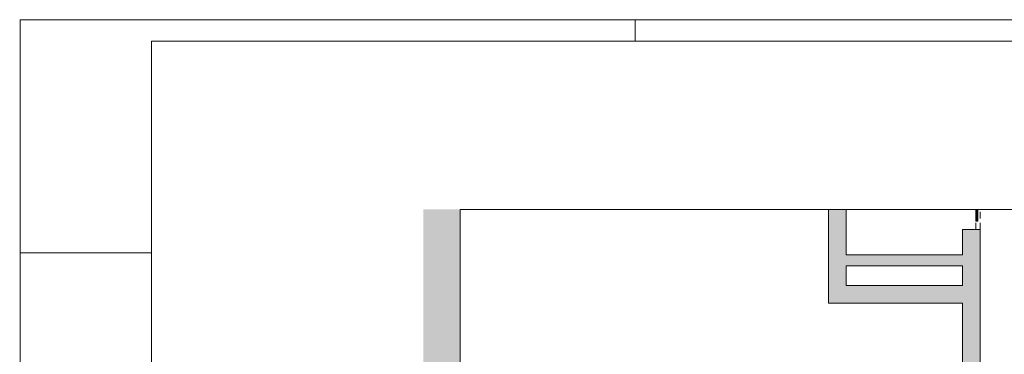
# Paper-space layout 'A-07 INWENTARYZACJA - PIĘTRO 4' of a CAD drawing. Header units: millimetres. Extents: x 0 to 500, y 0 to 350.
# Tile 5 of 13: x 0 to 224, y 274 to 350. Entities that reach past the tile are written whole.
import ezdxf
from ezdxf.xclip import XClip

# ---------------------------------------------------------------- set-up
doc = ezdxf.new("R2010")
doc.units = ezdxf.units.MM
doc.header["$MEASUREMENT"] = 0
doc.header["$XCLIPFRAME"] = 0
doc.linetypes.add('Przer. długie kreski', pattern=[2.5, 1.5, -1])
doc.linetypes.add('PRZERYWANA_DU_A', pattern=[550, 350, -200])
for name, color, linetype, lineweight in [('0_Nr_pióra__2', 8, 'Continuous', 13), ('A_winda_Nr_pióra__1', 7, 'Continuous', 20), ('A_ściany_Nr_pióra__1', 7, 'Continuous', 20), ('Drzwi Archicad_Nr_pióra__1', 7, 'Continuous', 20)]:
    doc.layers.add(name, color=color, linetype=linetype, lineweight=lineweight)
doc.layers.add('A_Arkusz_Nr_pióra__255', color=7, linetype='Continuous', lineweight=15, true_color=0x242424)
for name, color, linetype in [('A_podrys', 7, 'Continuous'), ('A_winda', 7, 'Continuous'), ('A_ściany', 7, 'Continuous')]:
    doc.layers.add(name, color=color, linetype=linetype)

# ---------------------------------------------------------------- blocks, each defined once
blk = doc.blocks.new('Rysunek_1_1', base_point=(-1526.98, -281.1))
at = {"linetype": 'Continuous', "lineweight": 0, "true_color": 0x484848}
blk.add_hatch(color=251, dxfattribs=at).paths.add_polyline_path([(91.76, 97.97), (100.14, 97.97), (100.14, 306.78), (91.76, 306.78)])
at = {"layer": 'A_winda', "linetype": 'Continuous', "lineweight": 0, "true_color": 0xfdfdfd}
blk.add_hatch(color=7, dxfattribs=at).paths.add_polyline_path([(218, 306.78), (217.5, 306.78), (217.5, 304.09), (218, 304.09)])
at = {"layer": 'A_ściany', "linetype": 'Continuous', "lineweight": 0, "true_color": 0x000000}
for points in [[(184, 306.78), (184, 285.45), (188, 289.45), (188, 306.78)], [(214.5, 257.78), (218.5, 252.66), (218.5, 302.25), (214.5, 302.25)], [(188, 293.95), (214.5, 293.95), (214.5, 296.45), (188, 296.45)], [(184, 285.45), (214.5, 285.45), (214.5, 289.45), (188, 289.45)]]:
    blk.add_hatch(color=18, dxfattribs=at).paths.add_polyline_path(points)
at = {"layer": '0_Nr_pióra__2', "color": 8, "linetype": 'PRZERYWANA_DU_A', "lineweight": 13, "flags": 128}
for points in [[(100.14, 306.78), (100.14, 97.97)], [(257.21, 306.78), (100.14, 306.78)]]:
    blk.add_lwpolyline(points, dxfattribs=at)
at = {"layer": 'A_winda_Nr_pióra__1', "color": 7, "linetype": 'Przer. długie kreski', "lineweight": 20}
for p, q in [((217.5, 302.25), (217.5, 306.78)), ((218.5, 302.25), (218.5, 306.78))]:
    blk.add_line(p, q, dxfattribs=at)
at = {"layer": 'A_winda_Nr_pióra__1', "color": 7, "linetype": 'Continuous', "lineweight": 20, "flags": 128}
blk.add_lwpolyline([(218, 306.78), (218, 304.09), (217.5, 304.09), (217.5, 306.78)], dxfattribs=at)
at = {"layer": 'A_ściany_Nr_pióra__1', "color": 7, "linetype": 'Continuous', "lineweight": 20}
blk.add_line((214.5, 302.25), (218.5, 302.25), dxfattribs=at)
at = {"layer": 'A_ściany_Nr_pióra__1', "color": 7, "linetype": 'Continuous', "lineweight": 20, "flags": 128}
for points in [[(184, 306.78), (184, 285.45)], [(188, 296.45), (188, 306.78)], [(214.5, 302.25), (214.5, 296.45)], [(218.5, 252.66), (218.5, 302.25)], [(214.5, 296.45), (188, 296.45)], [(188, 289.45), (188, 293.95)], [(188, 293.95), (214.5, 293.95)], [(214.5, 293.95), (214.5, 289.45)], [(214.5, 289.45), (188, 289.45)], [(184, 285.45), (214.5, 285.45)], [(214.5, 285.45), (214.5, 257.78)]]:
    blk.add_lwpolyline(points, dxfattribs=at)
at = {"layer": 'Drzwi Archicad_Nr_pióra__1', "color": 7, "linetype": 'Continuous', "lineweight": 20}
blk.add_line((214.5, 302.25), (218.5, 302.25), dxfattribs=at)

psp = doc.layouts.new('A-07 INWENTARYZACJA - PIĘTRO 4')

# ---------------------------------------------------------------- linework, layer by layer
at = {"layer": 'A_Arkusz_Nr_pióra__255', "color": 250, "linetype": 'Continuous', "lineweight": 15, "true_color": 0x242424}
for p, q in [((140, 345.1), (140, 350)), ((495.1, 345.1), (29.9, 345.1)), ((29.9, 345.1), (29.9, 4.9)), ((-0.1, 296.9), (0.9, 296.9)), ((-0.1, 296.9), (29.9, 296.9))]:
    psp.add_line(p, q, dxfattribs=at)
at = {"layer": 'A_Arkusz_Nr_pióra__255', "color": 250, "linetype": 'Continuous', "lineweight": 15, "true_color": 0x242424, "flags": 128}
psp.add_lwpolyline([(0, 350), (500, 350), (500, 0), (0, 0)], close=True, dxfattribs=at)

# ---------------------------------------------------------------- block references
at = {"layer": 'A_podrys', "color": 37, "linetype": 'Continuous', "lineweight": 5, "true_color": 0x656532}
ref = psp.add_blockref('Rysunek_1_1', (-1526.98, -281.1), dxfattribs=at)
XClip(ref).set_block_clipping_path([(91.7585396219, 97.9747949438), (342.2085108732, 306.7847949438)])

doc.saveas('drawing.dxf')
